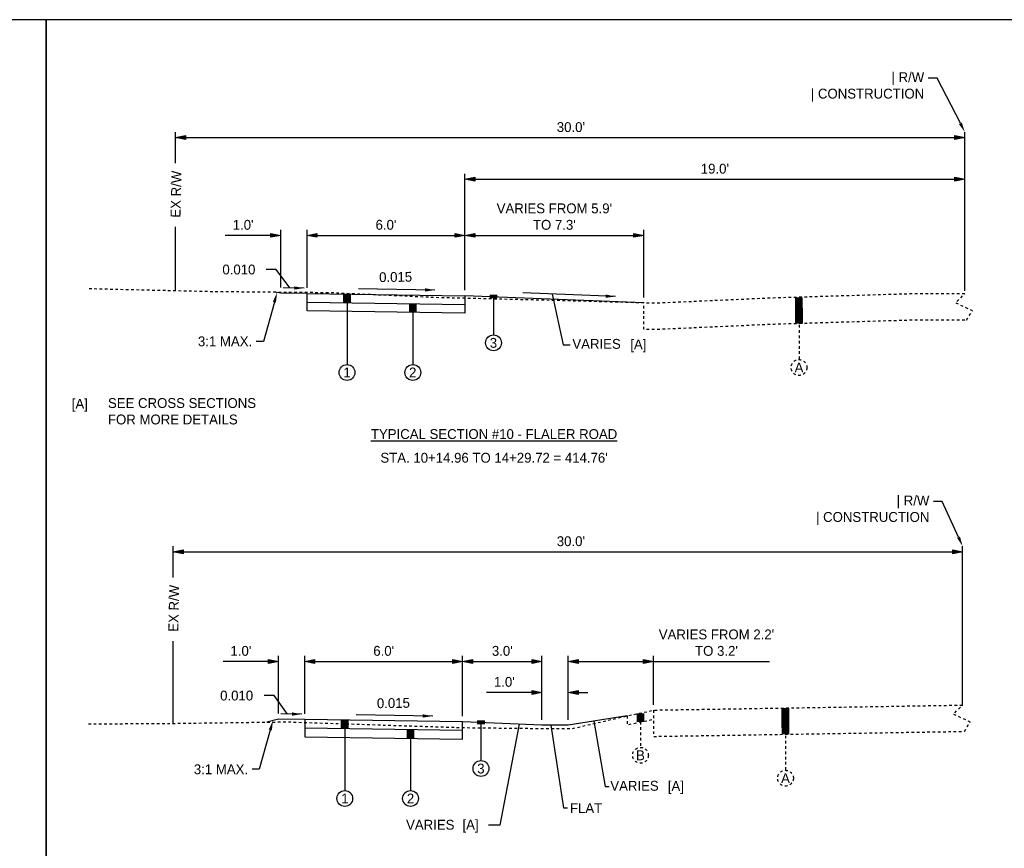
# Model space of a CAD drawing. Header units: feet. Extents: x 18870 to 19332, y 13872 to 14074.
# Tile 20 of 35: x 19226 to 19264, y 13987 to 14018. Entities that reach past the tile are written whole.
import ezdxf
from ezdxf import colors
from ezdxf.entities.mleader import LeaderData, LeaderLine
from ezdxf.math import Vec2, Vec3

# ---------------------------------------------------------------- set-up
doc = ezdxf.new("R2010")
doc.units = ezdxf.units.FT
doc.header["$MEASUREMENT"] = 0
doc.linetypes.add('DASHED2', pattern=[0.375, 0.25, -0.125])
doc.linetypes.add('OhDOT_USTN2', pattern=[0.11, 0.069, -0.041])
for name, color, linetype in [('PV_P_Text', 10, 'Continuous'), ('RW_X_Right_of_Way', 7, 'ROWEX-COEC'), ('XS_X_Ground_Line', 5, 'OhDOT_USTN2')]:
    doc.layers.add(name, color=color, linetype=linetype)
doc.layers.add('VIEWPORT', color=232, linetype='Continuous', plot=False)
doc.styles.add('Slanted-Normal', font='font31.shx', dxfattribs={"height": 0.125})
doc.styles.add('Straight-Normal', font='font30.shx', dxfattribs={"height": 0.14})
doc.linetypes.add('ROWEX-COEC', pattern='A,0.75,-0.05,["Ex R/W",Straight-Normal,S=1,R=0,X=0,Y=-0.06],-0.7,0.75,-0.3,0.75,-0.3,0.75,-0.3,0.75,-0.3', length=5.7)
doc.dimstyles.new('Dec-1  Slanted', dxfattribs={"dimtxt": 0.125, "dimasz": 0.125, "dimexe": 0.07, "dimexo": 0.07, "dimgap": 0.07, "dimtad": 1, "dimdec": 1, "dimzin": 3, "dimdsep": 46, "dimtxsty": 'Slanted-Normal', "dimblk": 'Dim1', "dimcen": 0, "dimclrd": 95, "dimclre": 95, "dimclrt": 7, "dimadec": 1, "dimazin": 3, "dimtfac": 1, "dimtdec": 1, "dimtix": 1, "dimtofl": 0, "dimtmove": 1, "dimatfit": 3, "dimldrblk": 'Dim1', "dimfxl": 1, "dimtolj": 1, "dimtzin": 0, "dimlwd": -1, "dimlwe": -1, "dimarcsym": 0})

# ---------------------------------------------------------------- blocks, each defined once
blk = doc.blocks.new('Dim1')
h = blk.add_hatch(color=4)
h.dxf.hatch_style = 1
h.paths.add_polyline_path([(0, 0), (-1, -0.2), (-1, 0.2)])
at = {"color": 4}
blk.add_lwpolyline([(0, 0), (-1, -0.2), (-1, 0.2), (0, 0)], dxfattribs=at)
blk = doc.blocks.new('*D951')
at = {"layer": 'Defpoints', "color": 0, "transparency": 16777216}
for p in [(19262.289, 14012.074), (19243.289, 14007.645), (19262.289, 14007.718)]:
    blk.add_point(p, dxfattribs=at)
at = {"layer": 'PV_P_Text', "color": 95, "linetype": 'Continuous', "transparency": 16777216}
for p, q in [((19243.289, 14007.855), (19243.289, 14012.284)), ((19243.664, 14012.074), (19261.914, 14012.074)), ((19262.289, 14007.928), (19262.289, 14012.284))]:
    blk.add_line(p, q, dxfattribs=at)
at = {"layer": 'PV_P_Text', "color": 95, "transparency": 16777216, "xscale": 0.375, "yscale": 0.375, "zscale": 0.375, "rotation": 180}
blk.add_blockref('Dim1', (19243.289, 14012.074), dxfattribs=at)
at = {"layer": 'PV_P_Text', "color": 95, "transparency": 16777216, "xscale": 0.375, "yscale": 0.375, "zscale": 0.375}
blk.add_blockref('Dim1', (19262.289, 14012.074), dxfattribs=at)
at = {"layer": 'PV_P_Text', "color": 7, "transparency": 16777216, "insert": (19252.789, 14012.471), "char_height": 0.375, "attachment_point": 5, "style": 'Slanted-Normal'}
blk.add_mtext("\\A1;19.0'", dxfattribs=at)
blk = doc.blocks.new('*D952')
at = {"layer": 'Defpoints', "color": 0, "transparency": 16777216}
for p in [(19243.289, 14009.94), (19237.289, 14007.735), (19243.289, 14007.645)]:
    blk.add_point(p, dxfattribs=at)
at = {"layer": 'PV_P_Text', "color": 95, "linetype": 'Continuous', "transparency": 16777216}
for p, q in [((19237.289, 14007.945), (19237.289, 14010.15)), ((19243.289, 14007.855), (19243.289, 14010.15)), ((19237.664, 14009.94), (19242.914, 14009.94))]:
    blk.add_line(p, q, dxfattribs=at)
at = {"layer": 'PV_P_Text', "color": 95, "transparency": 16777216, "xscale": 0.375, "yscale": 0.375, "zscale": 0.375, "rotation": 180}
blk.add_blockref('Dim1', (19237.289, 14009.94), dxfattribs=at)
at = {"layer": 'PV_P_Text', "color": 95, "transparency": 16777216, "xscale": 0.375, "yscale": 0.375, "zscale": 0.375}
blk.add_blockref('Dim1', (19243.289, 14009.94), dxfattribs=at)
at = {"layer": 'PV_P_Text', "color": 7, "transparency": 16777216, "insert": (19240.289, 14010.338), "char_height": 0.375, "attachment_point": 5, "style": 'Slanted-Normal'}
blk.add_mtext("\\A1;6.0'", dxfattribs=at)
blk = doc.blocks.new('*D953')
at = {"layer": 'Defpoints', "color": 0, "transparency": 16777216}
for p in [(19250.089, 14009.94), (19243.289, 14007.645), (19250.089, 14007.371)]:
    blk.add_point(p, dxfattribs=at)
at = {"layer": 'PV_P_Text', "color": 95, "linetype": 'Continuous', "transparency": 16777216}
for p, q in [((19243.289, 14007.855), (19243.289, 14010.15)), ((19250.089, 14007.581), (19250.089, 14010.15)), ((19243.664, 14009.94), (19249.714, 14009.94))]:
    blk.add_line(p, q, dxfattribs=at)
at = {"layer": 'PV_P_Text', "color": 95, "transparency": 16777216, "xscale": 0.375, "yscale": 0.375, "zscale": 0.375, "rotation": 180}
blk.add_blockref('Dim1', (19243.289, 14009.94), dxfattribs=at)
at = {"layer": 'PV_P_Text', "color": 95, "transparency": 16777216, "xscale": 0.375, "yscale": 0.375, "zscale": 0.375}
blk.add_blockref('Dim1', (19250.089, 14009.94), dxfattribs=at)
at = {"layer": 'PV_P_Text', "color": 7, "transparency": 16777216, "insert": (19246.689, 14010.65), "char_height": 0.375, "width": 4.42023, "attachment_point": 5, "style": 'Slanted-Normal'}
blk.add_mtext("\\A1;VARIES FROM 5.9' TO 7.3'", dxfattribs=at)
blk = doc.blocks.new('*D954')
at = {"layer": 'Defpoints', "color": 0, "transparency": 16777216}
for p in [(19237.289, 14009.94), (19236.289, 14007.745), (19237.289, 14007.735)]:
    blk.add_point(p, dxfattribs=at)
at = {"layer": 'PV_P_Text', "color": 95, "linetype": 'Continuous', "transparency": 16777216}
for p, q in [((19236.289, 14007.955), (19236.289, 14010.15)), ((19237.289, 14007.945), (19237.289, 14010.15)), ((19235.914, 14009.94), (19234.181, 14009.94)), ((19237.664, 14009.94), (19238.039, 14009.94))]:
    blk.add_line(p, q, dxfattribs=at)
at = {"layer": 'PV_P_Text', "color": 95, "transparency": 16777216, "xscale": 0.375, "yscale": 0.375, "zscale": 0.375}
blk.add_blockref('Dim1', (19236.289, 14009.94), dxfattribs=at)
at = {"layer": 'PV_P_Text', "color": 95, "transparency": 16777216, "xscale": 0.375, "yscale": 0.375, "zscale": 0.375, "rotation": 180}
blk.add_blockref('Dim1', (19237.289, 14009.94), dxfattribs=at)
at = {"layer": 'PV_P_Text', "color": 7, "transparency": 16777216, "insert": (19234.86, 14010.338), "char_height": 0.375, "attachment_point": 5, "style": 'Slanted-Normal'}
blk.add_mtext("\\A1;1.0'", dxfattribs=at)
blk = doc.blocks.new('*D955')
at = {"layer": 'Defpoints', "color": 0, "transparency": 16777216}
for p in [(19243.203, 13993.75), (19237.203, 13991.545), (19243.203, 13991.455)]:
    blk.add_point(p, dxfattribs=at)
at = {"layer": 'PV_P_Text', "color": 95, "linetype": 'Continuous', "transparency": 16777216}
for p, q in [((19237.203, 13991.755), (19237.203, 13993.96)), ((19237.578, 13993.75), (19242.828, 13993.75)), ((19243.203, 13991.665), (19243.203, 13993.96))]:
    blk.add_line(p, q, dxfattribs=at)
at = {"layer": 'PV_P_Text', "color": 95, "transparency": 16777216, "xscale": 0.375, "yscale": 0.375, "zscale": 0.375, "rotation": 180}
blk.add_blockref('Dim1', (19237.203, 13993.75), dxfattribs=at)
at = {"layer": 'PV_P_Text', "color": 95, "transparency": 16777216, "xscale": 0.375, "yscale": 0.375, "zscale": 0.375}
blk.add_blockref('Dim1', (19243.203, 13993.75), dxfattribs=at)
at = {"layer": 'PV_P_Text', "color": 7, "transparency": 16777216, "insert": (19240.203, 13994.148), "char_height": 0.375, "attachment_point": 5, "style": 'Slanted-Normal'}
blk.add_mtext("\\A1;6.0'", dxfattribs=at)
blk = doc.blocks.new('*D956')
at = {"layer": 'Defpoints', "color": 0, "transparency": 16777216}
for p in [(19237.203, 13993.75), (19236.203, 13991.555), (19237.203, 13991.545)]:
    blk.add_point(p, dxfattribs=at)
at = {"layer": 'PV_P_Text', "color": 95, "linetype": 'Continuous', "transparency": 16777216}
for p, q in [((19235.828, 13993.75), (19234.096, 13993.75)), ((19236.203, 13991.765), (19236.203, 13993.96)), ((19237.203, 13991.755), (19237.203, 13993.96)), ((19237.578, 13993.75), (19237.953, 13993.75))]:
    blk.add_line(p, q, dxfattribs=at)
at = {"layer": 'PV_P_Text', "color": 95, "transparency": 16777216, "xscale": 0.375, "yscale": 0.375, "zscale": 0.375}
blk.add_blockref('Dim1', (19236.203, 13993.75), dxfattribs=at)
at = {"layer": 'PV_P_Text', "color": 95, "transparency": 16777216, "xscale": 0.375, "yscale": 0.375, "zscale": 0.375, "rotation": 180}
blk.add_blockref('Dim1', (19237.203, 13993.75), dxfattribs=at)
at = {"layer": 'PV_P_Text', "color": 7, "transparency": 16777216, "insert": (19234.775, 13994.148), "char_height": 0.375, "attachment_point": 5, "style": 'Slanted-Normal'}
blk.add_mtext("\\A1;1.0'", dxfattribs=at)
blk = doc.blocks.new('*D957')
at = {"layer": 'Defpoints', "color": 0, "transparency": 16777216}
for p in [(19246.216, 13993.75), (19243.203, 13991.455), (19246.216, 13991.326)]:
    blk.add_point(p, dxfattribs=at)
at = {"layer": 'PV_P_Text', "color": 95, "linetype": 'Continuous', "transparency": 16777216}
for p, q in [((19243.203, 13991.665), (19243.203, 13993.96)), ((19243.578, 13993.75), (19245.841, 13993.75)), ((19246.216, 13991.536), (19246.216, 13993.96))]:
    blk.add_line(p, q, dxfattribs=at)
at = {"layer": 'PV_P_Text', "color": 95, "transparency": 16777216, "xscale": 0.375, "yscale": 0.375, "zscale": 0.375, "rotation": 180}
blk.add_blockref('Dim1', (19243.203, 13993.75), dxfattribs=at)
at = {"layer": 'PV_P_Text', "color": 95, "transparency": 16777216, "xscale": 0.375, "yscale": 0.375, "zscale": 0.375}
blk.add_blockref('Dim1', (19246.216, 13993.75), dxfattribs=at)
at = {"layer": 'PV_P_Text', "color": 7, "transparency": 16777216, "insert": (19244.71, 13994.148), "char_height": 0.375, "attachment_point": 5, "style": 'Slanted-Normal'}
blk.add_mtext("\\A1;3.0'", dxfattribs=at)
blk = doc.blocks.new('*D958')
at = {"layer": 'Defpoints', "color": 0, "transparency": 16777216}
for p in [(19247.216, 13992.571), (19246.216, 13991.326), (19247.216, 13991.326)]:
    blk.add_point(p, dxfattribs=at)
at = {"layer": 'PV_P_Text', "color": 95, "linetype": 'Continuous', "transparency": 16777216}
for p, q in [((19245.841, 13992.571), (19244.109, 13992.571)), ((19246.216, 13991.536), (19246.216, 13992.781)), ((19247.216, 13991.536), (19247.216, 13992.781)), ((19247.591, 13992.571), (19247.966, 13992.571))]:
    blk.add_line(p, q, dxfattribs=at)
at = {"layer": 'PV_P_Text', "color": 95, "transparency": 16777216, "xscale": 0.375, "yscale": 0.375, "zscale": 0.375}
blk.add_blockref('Dim1', (19246.216, 13992.571), dxfattribs=at)
at = {"layer": 'PV_P_Text', "color": 95, "transparency": 16777216, "xscale": 0.375, "yscale": 0.375, "zscale": 0.375, "rotation": 180}
blk.add_blockref('Dim1', (19247.216, 13992.571), dxfattribs=at)
at = {"layer": 'PV_P_Text', "color": 7, "transparency": 16777216, "insert": (19244.787, 13992.969), "char_height": 0.375, "attachment_point": 5, "style": 'Slanted-Normal'}
blk.add_mtext("\\A1;1.0'", dxfattribs=at)
blk = doc.blocks.new('*D959')
at = {"layer": 'Defpoints', "color": 0, "transparency": 16777216}
for p in [(19250.457, 13993.75), (19250.457, 13991.893), (19247.216, 13991.326)]:
    blk.add_point(p, dxfattribs=at)
at = {"layer": 'PV_P_Text', "color": 95, "linetype": 'Continuous', "transparency": 16777216}
for p, q in [((19247.216, 13991.536), (19247.216, 13993.96)), ((19247.591, 13993.75), (19250.082, 13993.75)), ((19250.457, 13992.103), (19250.457, 13993.96)), ((19250.457, 13993.75), (19254.868, 13993.75))]:
    blk.add_line(p, q, dxfattribs=at)
at = {"layer": 'PV_P_Text', "color": 95, "transparency": 16777216, "xscale": 0.375, "yscale": 0.375, "zscale": 0.375, "rotation": 180}
blk.add_blockref('Dim1', (19247.216, 13993.75), dxfattribs=at)
at = {"layer": 'PV_P_Text', "color": 95, "transparency": 16777216, "xscale": 0.375, "yscale": 0.375, "zscale": 0.375}
blk.add_blockref('Dim1', (19250.457, 13993.75), dxfattribs=at)
at = {"layer": 'PV_P_Text', "color": 7, "transparency": 16777216, "insert": (19252.85, 13994.46), "char_height": 0.375, "width": 4.42023, "attachment_point": 5, "style": 'Slanted-Normal'}
blk.add_mtext("\\A1;VARIES FROM 2.2' TO 3.2'", dxfattribs=at)

msp = doc.modelspace()

# ---------------------------------------------------------------- linework, layer by layer
at = {"layer": 'PV_P_Text', "color": 95, "linetype": 'Continuous'}
for p, q in [((19232.28876, 14012.67822), (19232.28876, 14013.8653)), ((19232.28876, 14013.65546), (19262.28928, 14013.65546)), ((19232.28876, 14007.82979), (19232.28876, 14010.25972)), ((19232.20278, 13996.94083), (19232.20278, 13998.12791)), ((19232.20278, 13997.91807), (19262.2033, 13997.91807)), ((19232.20278, 13991.39508), (19232.20278, 13994.52233))]:
    msp.add_line(p, q, dxfattribs=at)
at = {"layer": 'PV_P_Text', "linetype": 'ByBlock', "lineweight": -2}
for p, q in [((19242.14892, 14007.86186), (19239.24324, 14007.90544)), ((19242.06345, 13991.67197), (19239.15777, 13991.71555))]:
    msp.add_line(p, q, dxfattribs=at)
at = {"layer": 'PV_P_Text', "color": 95, "linetype": 'Continuous'}
for points in [[(19262.28928, 14007.82701), (19262.28928, 14013.86514)], [(19236.63274, 14007.94131), (19236.11874, 14008.64568), (19235.739, 14008.6454)], [(19246.60743, 14007.71127), (19247.02292, 14005.78559), (19247.28636, 14005.78604)], [(19262.2033, 13992.08962), (19262.2033, 13998.12775)], [(19236.54727, 13991.75142), (19236.03328, 13992.45579), (19235.65354, 13992.45552)], [(19248.18276, 13991.47951), (19248.6151, 13989.0003), (19248.76655, 13989.0003)], [(19245.3555, 13991.36312), (19244.61126, 13987.52725), (19244.18028, 13987.52676)], [(19246.55531, 13991.32644), (19247.03391, 13988.18241), (19247.18419, 13988.18241)]]:
    msp.add_lwpolyline(points, dxfattribs=at)
at = {"layer": 'PV_P_Text'}
for points in [[(19237.17593, 14007.93588), (19236.38243, 14007.94381)], [(19236.28876, 14007.74474), (19236.05459, 14007.77564)], [(19237.28876, 14007.73474), (19236.28876, 14007.74474)], [(19238.80796, 14007.71195), (19238.80796, 14005.02892)], [(19244.37452, 14007.60102), (19244.37452, 14006.15491)], [(19241.30796, 14007.34445), (19241.30796, 14005.02892)], [(19237.09047, 13991.74599), (19236.29697, 13991.75392)], [(19238.72249, 13991.52206), (19238.72249, 13988.83903)], [(19243.89778, 13991.42525), (19243.89778, 13989.97914)], [(19241.22249, 13991.15456), (19241.22249, 13988.83903)]]:
    msp.add_lwpolyline(points, dxfattribs=at)
at = {"layer": 'PV_P_Text', "flags": 128}
for points in [[(19237.28876, 14007.07474), (19237.28876, 14007.73474), (19243.28876, 14007.64474), (19243.28876, 14006.98474)], [(19250.08876, 14007.37093), (19243.28876, 14007.64474)], [(19249.01192, 14007.61445), (19245.49386, 14007.75611)], [(19237.28876, 14007.40474), (19243.28876, 14007.31474)], [(19243.28876, 14006.98474), (19237.28876, 14007.07474)], [(19249.45653, 13991.68124), (19247.21622, 13991.32644), (19246.21622, 13991.32644), (19243.2033, 13991.45485), (19237.2033, 13991.54485), (19236.2033, 13991.55485), (19235.75552, 13991.44291)], [(19237.2033, 13991.54485), (19237.2033, 13990.88485), (19243.2033, 13990.79485), (19243.2033, 13991.45485)], [(19243.2033, 13991.12485), (19237.2033, 13991.21485)]]:
    msp.add_lwpolyline(points, dxfattribs=at)
at = {"layer": 'PV_P_Text', "const_width": 0.3}
for points in [[(19238.80796, 14007.71195), (19238.80796, 14007.38195)], [(19241.30796, 14007.34445), (19241.30796, 14007.01445)], [(19244.37452, 14007.5406), (19244.37452, 14007.68136)], [(19255.97858, 14007.58792), (19255.98627, 14006.58694)], [(19249.9608, 13991.78076), (19249.9608, 13991.44751)], [(19255.46501, 13991.98194), (19255.4727, 13990.98096)], [(19238.72249, 13991.52206), (19238.72249, 13991.19206)], [(19243.89778, 13991.36483), (19243.89778, 13991.50559)], [(19241.22249, 13991.15456), (19241.22249, 13990.82456)]]:
    msp.add_lwpolyline(points, dxfattribs=at)
at = {"layer": 'PV_P_Text', "linetype": 'DASHED2', "ltscale": 0.333}
for points in [[(19255.98627, 14006.73399), (19255.98627, 14005.21829)], [(19249.9608, 13991.44751), (19249.9608, 13990.48162)], [(19255.4727, 13991.12801), (19255.4727, 13989.61231)]]:
    msp.add_lwpolyline(points, dxfattribs=at)
at = {"layer": 'PV_P_Text'}
for centre in [(19244.37452, 14005.85491), (19238.80796, 14004.72892), (19241.30796, 14004.72892), (19243.89778, 13989.67914), (19238.72249, 13988.53903), (19241.22249, 13988.53903)]:
    msp.add_circle(centre, 0.3, dxfattribs=at)
at = {"layer": 'PV_P_Text', "linetype": 'DASHED2', "ltscale": 0.333}
for centre in [(19255.98627, 14004.91829), (19249.9608, 13990.18162), (19255.4727, 13989.31231)]:
    msp.add_circle(centre, 0.3, dxfattribs=at)
at = {"layer": 'PV_P_Text'}
for points in [[(19236.80033, 14007.87713), (19237.17593, 14007.93588), (19236.80158, 14008.00212)], [(19241.77303, 14007.80499), (19242.14892, 14007.86186), (19241.7749, 14007.92998)], [(19248.63471, 14007.56709), (19249.01192, 14007.61445), (19248.63973, 14007.69199)], [(19236.71486, 13991.68724), (19237.09047, 13991.74599), (19236.71611, 13991.81223)], [(19241.68756, 13991.6151), (19242.06345, 13991.67197), (19241.68943, 13991.74009)]]:
    msp.add_solid(points, dxfattribs=at)
at = {"layer": 'VIEWPORT', "linetype": 'ByBlock'}
for points in [[(19136.25442, 14018.13511), (19136.25442, 13955.88511), (19227.37927, 13955.88511), (19227.37927, 14018.13511)], [(19227.37927, 14018.13511), (19227.37927, 13955.88511), (19318.50412, 13955.88511), (19318.50412, 14018.13511)]]:
    msp.add_lwpolyline(points, close=True, dxfattribs=at)
at = {"layer": 'XS_X_Ground_Line', "flags": 128}
for points in [[(19262.28876, 14007.71808), (19260.33483, 14007.71807), (19255.00364, 14007.55787), (19250.51751, 14007.3591), (19246.84186, 14007.4605), (19242.13924, 14007.57547), (19238.15727, 14007.75652), (19233.68351, 14007.79721), (19228.9792, 14007.9071)], [(19262.35513, 14006.71902), (19262.57369, 14007.07615), (19261.93446, 14007.37368), (19262.28876, 14007.71808)], [(19262.28876, 14006.71808), (19260.34985, 14006.71807), (19255.04079, 14006.55853), (19250.52586, 14006.35849), (19250.08876, 14006.37054), (19250.08876, 14007.37093)], [(19228.9792, 13991.37529), (19232.28876, 13991.39646), (19236.51179, 13991.45304), (19243.2033, 13991.2346), (19246.08634, 13991.2023), (19247.36317, 13991.19537), (19249.45653, 13991.68124), (19250.49498, 13991.90082), (19262.2033, 13992.08962)], [(19250.45653, 13991.89269), (19250.45653, 13990.90007), (19262.2033, 13991.08949)], [(19262.26966, 13991.09056), (19262.48822, 13991.4477), (19261.849, 13991.74522), (19262.2033, 13992.08962)], [(19249.45653, 13991.68124), (19249.45653, 13991.34088), (19250.45653, 13991.55233)]]:
    msp.add_lwpolyline(points, dxfattribs=at)

# ---------------------------------------------------------------- block references
at = {"layer": 'PV_P_Text', "color": 95, "xscale": 0.375, "yscale": 0.375, "zscale": 0.375, "rotation": 180}
for p in [(19232.29036, 14013.65546), (19232.20438, 13997.91807)]:
    msp.add_blockref('Dim1', p, dxfattribs=at)
at = {"layer": 'PV_P_Text', "color": 95, "xscale": 0.375, "yscale": 0.375, "zscale": 0.375}
for p in [(19262.28928, 14013.6553), (19262.2033, 13997.91791)]:
    msp.add_blockref('Dim1', p, dxfattribs=at)

# ---------------------------------------------------------------- texts
at = {"insert": (19244.39683, 14002.38636), "char_height": 0.375, "width": 29.2488376, "attachment_point": 5, "style": 'Slanted-Normal'}
msp.add_mtext('{\\LTYPICAL SECTION #10 - FLALER ROAD}', dxfattribs=at)
at = {"layer": 'PV_P_Text', "style": 'Slanted-Normal'}
for s, p in [('0.010', (19234.07097, 14008.45447)), ('3', (19244.23316, 14005.66741)), ('1', (19238.67254, 14004.54142)), ('2', (19241.16659, 14004.54142)), ('0.010', (19233.9855, 13992.26458)), ('3', (19243.75641, 13989.49164)), ('1', (19238.58707, 13988.35153)), ('2', (19241.08112, 13988.35153))]:
    msp.add_text(s, height=0.375, dxfattribs=at).set_placement(p)
for p in [(19240.03102, 14008.16172), (19239.94555, 13991.97183)]:
    msp.add_text('0.015', height=0.375, rotation=0.859372, dxfattribs=at).set_placement(p)
at = {"layer": 'PV_P_Text', "color": 7, "style": 'Slanted-Normal'}
for s, p in [('VARIES', (19248.81491, 13988.83603)), ('FLAT', (19247.28148, 13987.98753)), ('VARIES', (19241.05239, 13987.35501))]:
    msp.add_text(s, height=0.375, dxfattribs=at).set_placement(p)
at = {"layer": 'PV_P_Text', "color": 7, "char_height": 0.375, "attachment_point": 5, "style": 'Slanted-Normal'}
for insert in [(19247.31628, 14014.05118), (19247.31577, 13998.31517)]:
    msp.add_mtext("\\A1;30.0'", dxfattribs=dict(at, insert=insert))
at = {"layer": 'PV_P_Text', "char_height": 0.375, "width": 2.1837654, "attachment_point": 5, "rotation": 88.854237, "style": 'Slanted-Normal'}
for insert in [(19232.31027, 14011.50441), (19232.22428, 13995.76702)]:
    msp.add_mtext('EX R/W', dxfattribs=dict(at, insert=insert))
at = {"layer": 'PV_P_Text', "color": 7, "char_height": 0.375, "attachment_point": 5, "style": 'Slanted-Normal'}
for s, insert, width in [('\\A1;\\pxql;VARIES ', (19249.96017, 14005.8138), 5.1732777), ('\\pxql;SEE CROSS SECTIONS FOR MORE DETAILS', (19233.09924, 14003.25299), 6.7537098)]:
    msp.add_mtext(s, dxfattribs=dict(at, insert=insert, width=width))
at = {"layer": 'PV_P_Text', "char_height": 0.375, "attachment_point": 5, "style": 'Slanted-Normal'}
for s, insert in [('A', (19255.98627, 14004.91829)), ('B', (19249.9608, 13990.18162)), ('A', (19255.4727, 13989.31231))]:
    msp.add_mtext_dynamic_manual_height_columns(s, width=2.462343, gutter_width=0.625, heights=[0], dxfattribs=dict(at, insert=insert))
at = {"layer": 'PV_P_Text', "insert": (19244.39683, 14001.48585), "char_height": 0.375, "width": 29.2488376, "attachment_point": 5, "style": 'Slanted-Normal'}
msp.add_mtext("STA. 10+14.96 TO 14+29.72 = 414.76'", dxfattribs=at)
at = {"layer": 'RW_X_Right_of_Way', "char_height": 0.375, "attachment_point": 1, "style": 'Slanted-Normal'}
for insert in [(19249.19863, 14005.98224), (19227.97082, 14003.72651), (19250.62395, 13989.20269), (19242.82007, 13987.73298)]:
    msp.add_mtext_dynamic_manual_height_columns('\\pxi1;[A]', width=1.5223336, gutter_width=1.875, heights=[0], dxfattribs=dict(at, insert=insert))

# ---------------------------------------------------------------- dimensions: what is measured, and where the dimension line sits
at = {"layer": 'PV_P_Text'}
for base, p1, p2, text, picture, middle in [((19262.28876, 14012.0736), (19243.28876, 14007.64474), (19262.28876, 14007.71808), "19.0'", '*D951', (19252.78876, 14012.4711)), ((19250.08876, 14009.94028), (19243.28876, 14007.64474), (19250.08876, 14007.37093), "VARIES FROM 5.9' TO 7.3'", '*D953', (19246.68876, 14010.65028)), ((19243.28876, 14009.94028), (19237.28876, 14007.73474), (19243.28876, 14007.64474), "6.0'", '*D952', (19240.28876, 14010.33778)), ((19250.45653, 13993.75039), (19247.21622, 13991.32644), (19250.45653, 13991.89269), "VARIES FROM 2.2' TO 3.2'", '*D959', (19252.84956, 13994.46039)), ((19243.2033, 13993.75039), (19237.2033, 13991.54485), (19243.2033, 13991.45485), "6.0'", '*D955', (19240.2033, 13994.14789)), ((19246.21622, 13993.75039), (19243.2033, 13991.45485), (19246.21622, 13991.32644), "3.0'", '*D957', (19244.70976, 13994.14789))]:
    dim = msp.add_linear_dim(base=base, p1=p1, p2=p2, text=text, dimstyle='Dec-1  Slanted', override={"dimpost": "'"}, dxfattribs=at)
    dim.commit()
    dim.dimension.update_dxf_attribs({"geometry": picture, "text_midpoint": middle})
for base, p1, p2, picture, middle in [((19237.28876, 14009.94028), (19236.28876, 14007.74474), (19237.28876, 14007.73474), '*D954', (19234.86001, 14009.94028)), ((19237.2033, 13993.75039), (19236.2033, 13991.55485), (19237.2033, 13991.54485), '*D956', (19234.77455, 13993.75039)), ((19247.21622, 13992.57115), (19246.21622, 13991.32644), (19247.21622, 13991.32644), '*D958', (19244.78747, 13992.57115))]:
    dim = msp.add_linear_dim(base=base, p1=p1, p2=p2, text="1.0'", dimstyle='Dec-1  Slanted', override={"dimpost": "'"}, dxfattribs=at)
    dim.commit()
    dim.dimension.update_dxf_attribs({"geometry": picture, "text_midpoint": middle, "dimtype": 160})

# ---------------------------------------------------------------- leaders
ml = msp.add_multileader_mtext('Standard', dxfattribs=at)
ml.set_content('| R/W\\P| CONSTRUCTION', color=256, style='Slanted-Normal')
ml.set_leader_properties()
ml.build(insert=Vec2(0, 0))
ml.multileader.update_dxf_attribs({"dogleg_length": 0.25, "arrow_head_size": 0.375, "scale": 3})
ctx = ml.context
ctx.base_point, ctx.scale, ctx.char_height, ctx.arrow_head_size, ctx.landing_gap_size, ctx.plane_origin = Vec3(19255.83616, 14015.91952), 3, 0.375, 0.375, 0.15, Vec3(19266.44047, 14013.46234)
ctx.text_align_type = 2
notes = []
notes.append((ctx, [(1, (1, 1, 0), (19261.23443, 14015.91952), (-1, 0), 0.33934, [(0, [(19262.28928, 14013.86514)], 0, [])])]))
ctx.mtext.insert, ctx.mtext.alignment, ctx.mtext.flow_direction = Vec3(19260.74509, 14016.13827), 3, 5
ml = msp.add_multileader_mtext('Standard', dxfattribs=at)
ml.set_content('3:1 MAX.', color=256, style='Slanted-Normal')
ml.set_leader_properties()
ml.build(insert=Vec2(0, 0))
ml.multileader.update_dxf_attribs({"dogleg_length": 0.25, "arrow_head_size": 0.375, "scale": 3})
ctx = ml.context
ctx.base_point, ctx.scale, ctx.char_height, ctx.arrow_head_size, ctx.landing_gap_size, ctx.plane_origin = Vec3(19232.89021, 14005.9125), 3, 0.375, 0.375, 0.15, Vec3(19231.8795, 14004.20917)
ctx.text_align_type = 2
notes.append((ctx, [(1, (1, 1, 0), (19235.6297, 14005.9125), (-1, 0), 0.2758, [(0, [(19236.14892, 14007.76319)], 0, [])])]))
ctx.mtext.insert, ctx.mtext.alignment, ctx.mtext.flow_direction = Vec3(19235.2039, 14006.1), 3, 5
ml = msp.add_multileader_mtext('Standard', dxfattribs=at)
ml.set_content('| R/W\\P| CONSTRUCTION', color=256, style='Slanted-Normal')
ml.set_leader_properties()
ml.build(insert=Vec2(0, 0))
ml.multileader.update_dxf_attribs({"dogleg_length": 0.25, "arrow_head_size": 0.375, "scale": 3})
ctx = ml.context
ctx.base_point, ctx.scale, ctx.char_height, ctx.arrow_head_size, ctx.landing_gap_size, ctx.plane_origin = Vec3(19256.03261, 13999.83282), 3, 0.375, 0.375, 0.15, Vec3(19266.35449, 13997.72494)
ctx.text_align_type = 2
notes.append((ctx, [(1, (1, 1, 0), (19261.43087, 13999.83282), (-1, 0), 0.33934, [(0, [(19262.2033, 13998.12775)], 0, [])])]))
ctx.mtext.insert, ctx.mtext.alignment, ctx.mtext.flow_direction = Vec3(19260.94153, 14000.05157), 3, 5
ml = msp.add_multileader_mtext('Standard', dxfattribs=at)
ml.set_content('3:1 MAX.', color=256, style='Slanted-Normal')
ml.set_leader_properties()
ml.build(insert=Vec2(0, 0))
ml.multileader.update_dxf_attribs({"dogleg_length": 0.25, "arrow_head_size": 0.375, "scale": 3})
ctx = ml.context
ctx.base_point, ctx.scale, ctx.char_height, ctx.arrow_head_size, ctx.landing_gap_size, ctx.plane_origin = Vec3(19232.73493, 13989.65174), 3, 0.375, 0.375, 0.15, Vec3(19231.72422, 13987.94842)
ctx.text_align_type = 2
notes.append((ctx, [(1, (1, 1, 0), (19235.47442, 13989.65174), (-1, 0), 0.2758, [(0, [(19235.99365, 13991.50244)], 0, [])])]))
ctx.mtext.insert, ctx.mtext.alignment, ctx.mtext.flow_direction = Vec3(19235.04862, 13989.83924), 3, 5
for ctx, leaders in notes:
    for number, flags, end, landing, length, lines in leaders:
        leader = LeaderData()
        leader.index, (leader.has_last_leader_line, leader.has_dogleg_vector, leader.attachment_direction) = number, flags
        leader.last_leader_point, leader.dogleg_vector, leader.dogleg_length = Vec3(end), Vec3(landing), length
        for number, points, colour, breaks in lines:
            line = LeaderLine()
            line.index, line.vertices, line.color, line.breaks = number, Vec3.list(points), colors.encode_raw_color(colour), breaks
            leader.lines.append(line)
        ctx.leaders.append(leader)

doc.saveas('drawing.dxf')
